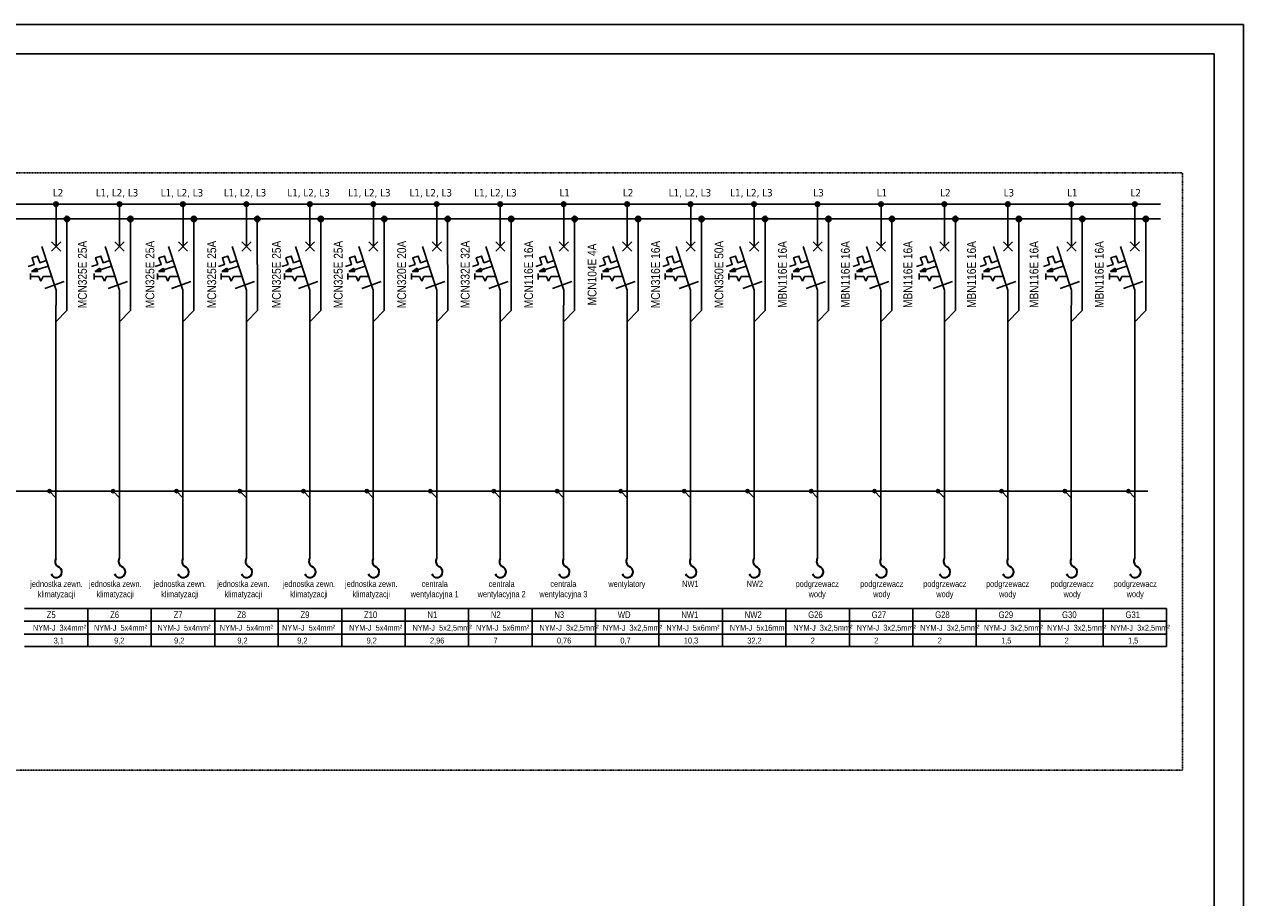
# Model space of a CAD drawing. Header units: millimetres. Extents: x 304 to 148940, y -18 to 215742.
# Tile 33 of 33: x 128209 to 148940, y 200845 to 215695. Entities that reach past the tile are written whole.
import ezdxf

# ---------------------------------------------------------------- set-up
doc = ezdxf.new("R2010")
doc.units = ezdxf.units.MM
doc.linetypes.add('1', pattern=[8, 4, -4])
doc.layers.add('CP_LINENORM', color=251, linetype='Continuous', lineweight=25)
doc.layers.add('\xa0♦EL - Gniazda', color=255, linetype='Continuous', lineweight=35)
doc.layers.add('LINIE-ELEKTR.', color=1, linetype='Continuous')
doc.styles.add('Proxy_27B6', font='ARIALN.TTF', dxfattribs={"height": 3})
doc.styles.get("Standard").update_dxf_attribs({"font": 'ARIALN.TTF'})
doc.styles.add('Style-Tahoma', font='ARIALN.TTF')

# ---------------------------------------------------------------- blocks, each defined once
blk = doc.blocks.new('WYŁĄCZNIK INSTALACYJNY 1F')
blk.add_hatch(color=256).paths.add_polyline_path([(-26.5, -62.8), (-33.1, -67.3), (-25.1, -67.3), (-25.8, -65)])
for points in [[(0, -33.3), (0, 0)], [(6.2, -39.6), (-6.2, -27.1)], [(6.2, -27.1), (-6.2, -39.6)], [(-37.8, -60.6), (-29.5, -57.8), (-32.5, -48.9), (-25.2, -46.5), (-22.2, -55.4), (-13.2, -52.4)], [(-10.7, -60.3), (-33.2, -67.4)], [(-26.5, -62.8), (-33.1, -67.3)], [(-25.8, -65), (-26.5, -62.8)], [(-25.1, -67.3), (-25.8, -65)], [(-34.4, -69.8), (-34.4, -77.9)], [(-34.4, -73.9), (-23.4, -73.9)], [(-25.1, -67.3), (-33.1, -67.3)], [(-23.4, -73.9), (-20.5, -80.3)], [(-17.7, -73.9), (-20.5, -80.3)], [(-17.7, -73.9), (-6.3, -73.9)], [(-15.4, -90.2), (10.7, -81)], [(-15.3, -90.2), (10.7, -81)], [(-0.1, -92.6), (-0.1, -112.7)]]:
    blk.add_lwpolyline(points)
at = {"lineweight": 30}
blk.add_lwpolyline([(-0.1, -92.6), (-19.5, -33.7)], dxfattribs=at)
blk = doc.blocks.new('W1')
at = {"layer": '\xa0♦EL - Gniazda', "color": 7, "linetype": 'Continuous'}
for centre, radius, start, end in [((-4, 167), 69.9, 20.7942, 253.5889), ((-62, 38), 72.5, 328.4055, 58.4679)]:
    blk.add_arc(centre, radius, start, end, dxfattribs=at)

msp = doc.modelspace()

# ---------------------------------------------------------------- hatches: boundary and pattern name
h = msp.add_hatch(color=256)
edge = h.paths.add_edge_path()
edge.add_arc((128746, 212637), 38.3, 0, 360)
h = msp.add_hatch(color=256)
edge = h.paths.add_edge_path()
edge.add_arc((129825, 212637), 38.3, 0, 360)
h = msp.add_hatch(color=256)
edge = h.paths.add_edge_path()
edge.add_arc((130904, 212637), 38.3, 0, 360)
h = msp.add_hatch(color=256)
edge = h.paths.add_edge_path()
edge.add_arc((131983, 212637), 38.3, 0, 360)
h = msp.add_hatch(color=256)
edge = h.paths.add_edge_path()
edge.add_arc((133062, 212637), 38.3, 0, 360)
h = msp.add_hatch(color=256)
edge = h.paths.add_edge_path()
edge.add_arc((134141, 212637), 38.3, 0, 360)
h = msp.add_hatch(color=256)
edge = h.paths.add_edge_path()
edge.add_arc((135220, 212637), 38.3, 0, 360)
h = msp.add_hatch(color=256)
edge = h.paths.add_edge_path()
edge.add_arc((136299, 212637), 38.3, 0, 360)
h = msp.add_hatch(color=256)
edge = h.paths.add_edge_path()
edge.add_arc((137378, 212637), 38.3, 0, 360)
h = msp.add_hatch(color=256)
edge = h.paths.add_edge_path()
edge.add_arc((138457, 212637), 38.3, 0, 360)
h = msp.add_hatch(color=256)
edge = h.paths.add_edge_path()
edge.add_arc((139536, 212637), 38.3, 0, 360)
h = msp.add_hatch(color=256)
edge = h.paths.add_edge_path()
edge.add_arc((140615, 212637), 38.3, 0, 360)
h = msp.add_hatch(color=256)
edge = h.paths.add_edge_path()
edge.add_arc((141694, 212637), 38.3, 0, 360)
h = msp.add_hatch(color=256)
edge = h.paths.add_edge_path()
edge.add_arc((142773, 212637), 38.3, 0, 360)
h = msp.add_hatch(color=256)
edge = h.paths.add_edge_path()
edge.add_arc((143852, 212637), 38.3, 0, 360)
h = msp.add_hatch(color=256)
edge = h.paths.add_edge_path()
edge.add_arc((144931, 212637), 38.3, 0, 360)
h = msp.add_hatch(color=256)
edge = h.paths.add_edge_path()
edge.add_arc((146010, 212637), 38.3, 0, 360)
h = msp.add_hatch(color=256)
edge = h.paths.add_edge_path()
edge.add_arc((147089, 212637), 38.3, 0, 360)
h = msp.add_hatch(color=5)
edge = h.paths.add_edge_path()
edge.add_arc((128933, 212386), 46.2, 0, 360)
h = msp.add_hatch(color=5)
edge = h.paths.add_edge_path()
edge.add_arc((130012, 212386), 46.2, 0, 360)
h = msp.add_hatch(color=5)
edge = h.paths.add_edge_path()
edge.add_arc((131091, 212386), 46.2, 0, 360)
h = msp.add_hatch(color=5)
edge = h.paths.add_edge_path()
edge.add_arc((132170, 212386), 46.2, 0, 360)
h = msp.add_hatch(color=5)
edge = h.paths.add_edge_path()
edge.add_arc((133249, 212386), 46.2, 0, 360)
h = msp.add_hatch(color=5)
edge = h.paths.add_edge_path()
edge.add_arc((134328, 212386), 46.2, 0, 360)
h = msp.add_hatch(color=5)
edge = h.paths.add_edge_path()
edge.add_arc((135407, 212386), 46.2, 0, 360)
h = msp.add_hatch(color=5)
edge = h.paths.add_edge_path()
edge.add_arc((136486, 212386), 46.2, 0, 360)
h = msp.add_hatch(color=5)
edge = h.paths.add_edge_path()
edge.add_arc((137565, 212386), 46.2, 0, 360)
h = msp.add_hatch(color=5)
edge = h.paths.add_edge_path()
edge.add_arc((138644, 212386), 46.2, 0, 360)
h = msp.add_hatch(color=5)
edge = h.paths.add_edge_path()
edge.add_arc((139723, 212386), 46.2, 0, 360)
h = msp.add_hatch(color=5)
edge = h.paths.add_edge_path()
edge.add_arc((140802, 212386), 46.2, 0, 360)
h = msp.add_hatch(color=5)
edge = h.paths.add_edge_path()
edge.add_arc((141881, 212386), 46.2, 0, 360)
h = msp.add_hatch(color=5)
edge = h.paths.add_edge_path()
edge.add_arc((142960, 212386), 46.2, 0, 360)
h = msp.add_hatch(color=5)
edge = h.paths.add_edge_path()
edge.add_arc((144039, 212386), 46.2, 0, 360)
h = msp.add_hatch(color=5)
edge = h.paths.add_edge_path()
edge.add_arc((145118, 212386), 46.2, 0, 360)
h = msp.add_hatch(color=5)
edge = h.paths.add_edge_path()
edge.add_arc((146197, 212386), 46.2, 0, 360)
h = msp.add_hatch(color=5)
edge = h.paths.add_edge_path()
edge.add_arc((147276, 212386), 46.2, 0, 360)
h = msp.add_hatch(color=3)
edge = h.paths.add_edge_path()
edge.add_arc((128637, 207758), 27.4, 0, 360)
h = msp.add_hatch(color=3)
edge = h.paths.add_edge_path()
edge.add_arc((128637, 207758), 27.4, 0, 360)
h = msp.add_hatch(color=3)
edge = h.paths.add_edge_path()
edge.add_arc((129716, 207758), 27.4, 0, 360)
h = msp.add_hatch(color=3)
edge = h.paths.add_edge_path()
edge.add_arc((129716, 207758), 27.4, 0, 360)
h = msp.add_hatch(color=3)
edge = h.paths.add_edge_path()
edge.add_arc((130795, 207758), 27.4, 0, 360)
h = msp.add_hatch(color=3)
edge = h.paths.add_edge_path()
edge.add_arc((130795, 207758), 27.4, 0, 360)
h = msp.add_hatch(color=3)
edge = h.paths.add_edge_path()
edge.add_arc((131874, 207758), 27.4, 0, 360)
h = msp.add_hatch(color=3)
edge = h.paths.add_edge_path()
edge.add_arc((131874, 207758), 27.4, 0, 360)
h = msp.add_hatch(color=3)
edge = h.paths.add_edge_path()
edge.add_arc((132953, 207758), 27.4, 0, 360)
h = msp.add_hatch(color=3)
edge = h.paths.add_edge_path()
edge.add_arc((132953, 207758), 27.4, 0, 360)
h = msp.add_hatch(color=3)
edge = h.paths.add_edge_path()
edge.add_arc((134032, 207758), 27.4, 0, 360)
h = msp.add_hatch(color=3)
edge = h.paths.add_edge_path()
edge.add_arc((134032, 207758), 27.4, 0, 360)
h = msp.add_hatch(color=3)
edge = h.paths.add_edge_path()
edge.add_arc((135111, 207758), 27.4, 0, 360)
h = msp.add_hatch(color=3)
edge = h.paths.add_edge_path()
edge.add_arc((135111, 207758), 27.4, 0, 360)
h = msp.add_hatch(color=3)
edge = h.paths.add_edge_path()
edge.add_arc((136190, 207758), 27.4, 0, 360)
h = msp.add_hatch(color=3)
edge = h.paths.add_edge_path()
edge.add_arc((136190, 207758), 27.4, 0, 360)
h = msp.add_hatch(color=3)
edge = h.paths.add_edge_path()
edge.add_arc((137269, 207758), 27.4, 0, 360)
h = msp.add_hatch(color=3)
edge = h.paths.add_edge_path()
edge.add_arc((137269, 207758), 27.4, 0, 360)
h = msp.add_hatch(color=3)
edge = h.paths.add_edge_path()
edge.add_arc((138348, 207758), 27.4, 0, 360)
h = msp.add_hatch(color=3)
edge = h.paths.add_edge_path()
edge.add_arc((138348, 207758), 27.4, 0, 360)
h = msp.add_hatch(color=3)
edge = h.paths.add_edge_path()
edge.add_arc((139427, 207758), 27.4, 0, 360)
h = msp.add_hatch(color=3)
edge = h.paths.add_edge_path()
edge.add_arc((139427, 207758), 27.4, 0, 360)
h = msp.add_hatch(color=3)
edge = h.paths.add_edge_path()
edge.add_arc((140506, 207758), 27.4, 0, 360)
h = msp.add_hatch(color=3)
edge = h.paths.add_edge_path()
edge.add_arc((140506, 207758), 27.4, 0, 360)
h = msp.add_hatch(color=3)
edge = h.paths.add_edge_path()
edge.add_arc((141585, 207758), 27.4, 0, 360)
h = msp.add_hatch(color=3)
edge = h.paths.add_edge_path()
edge.add_arc((141585, 207758), 27.4, 0, 360)
h = msp.add_hatch(color=3)
edge = h.paths.add_edge_path()
edge.add_arc((142664, 207758), 27.4, 0, 360)
h = msp.add_hatch(color=3)
edge = h.paths.add_edge_path()
edge.add_arc((142664, 207758), 27.4, 0, 360)
h = msp.add_hatch(color=3)
edge = h.paths.add_edge_path()
edge.add_arc((143743, 207758), 27.4, 0, 360)
h = msp.add_hatch(color=3)
edge = h.paths.add_edge_path()
edge.add_arc((143743, 207758), 27.4, 0, 360)
h = msp.add_hatch(color=3)
edge = h.paths.add_edge_path()
edge.add_arc((144822, 207758), 27.4, 0, 360)
h = msp.add_hatch(color=3)
edge = h.paths.add_edge_path()
edge.add_arc((144822, 207758), 27.4, 0, 360)
h = msp.add_hatch(color=3)
edge = h.paths.add_edge_path()
edge.add_arc((145901, 207758), 27.4, 0, 360)
h = msp.add_hatch(color=3)
edge = h.paths.add_edge_path()
edge.add_arc((145901, 207758), 27.4, 0, 360)
h = msp.add_hatch(color=3)
edge = h.paths.add_edge_path()
edge.add_arc((146980, 207758), 27.4, 0, 360)
h = msp.add_hatch(color=3)
edge = h.paths.add_edge_path()
edge.add_arc((146980, 207758), 27.4, 0, 360)

# ---------------------------------------------------------------- linework, layer by layer
for p, q in [((60927, 212637, 108468), (147524, 212637, 108468)), ((128748, 212339, 108468), (128748, 212638, 108468)), ((129827, 212339, 108468), (129827, 212638, 108468)), ((130906, 212339, 108468), (130906, 212638, 108468)), ((131985, 212339, 108468), (131985, 212638, 108468)), ((133064, 212339, 108468), (133064, 212638, 108468)), ((134143, 212339, 108468), (134143, 212638, 108468)), ((135222, 212339, 108468), (135222, 212638, 108468)), ((136301, 212339, 108468), (136301, 212638, 108468)), ((137380, 212339, 108468), (137380, 212638, 108468)), ((138459, 212339, 108468), (138459, 212638, 108468)), ((139538, 212339, 108468), (139538, 212638, 108468)), ((140617, 212339, 108468), (140617, 212638, 108468)), ((141696, 212339, 108468), (141696, 212638, 108468)), ((142775, 212339, 108468), (142775, 212638, 108468)), ((143854, 212339, 108468), (143854, 212638, 108468)), ((144933, 212339, 108468), (144933, 212638, 108468)), ((146012, 212339, 108468), (146012, 212638, 108468)), ((147091, 212339, 108468), (147091, 212638, 108468))]:
    msp.add_line(p, q)
at = {"color": 5}
for p, q in [((60891, 212386, 108472), (147524, 212386, 108472)), ((128933, 210828, 108697), (128932, 212388, 108263)), ((130012, 210828, 108697), (130011, 212388, 108263)), ((131091, 210828, 108697), (131090, 212388, 108263)), ((132170, 210828, 108697), (132169, 212388, 108263)), ((133249, 210828, 108697), (133248, 212388, 108263)), ((134328, 210828, 108697), (134327, 212388, 108263)), ((135407, 210828, 108697), (135406, 212388, 108263)), ((136486, 210828, 108697), (136486, 212388, 108263)), ((137565, 210828, 108697), (137565, 212388, 108263)), ((138644, 210828, 108697), (138644, 212388, 108263)), ((139723, 210828, 108697), (139723, 212388, 108263)), ((140802, 210828, 108697), (140802, 212388, 108263)), ((141881, 210828, 108697), (141881, 212388, 108263)), ((142960, 210828, 108697), (142960, 212388, 108263)), ((144039, 210828, 108697), (144039, 212388, 108263)), ((145118, 210828, 108697), (145118, 212388, 108263)), ((146197, 210828, 108697), (146197, 212388, 108263)), ((147276, 210828, 108697), (147276, 212388, 108263)), ((128746, 210636, 108465), (128933, 210828, 108697)), ((129825, 210636, 108465), (130012, 210828, 108697)), ((130904, 210636, 108465), (131091, 210828, 108697)), ((131983, 210636, 108465), (132170, 210828, 108697)), ((133062, 210636, 108465), (133249, 210828, 108697)), ((134141, 210636, 108465), (134328, 210828, 108697)), ((135220, 210636, 108465), (135407, 210828, 108697)), ((136299, 210636, 108465), (136486, 210828, 108697)), ((137378, 210636, 108465), (137565, 210828, 108697)), ((138457, 210636, 108465), (138644, 210828, 108697)), ((139536, 210636, 108465), (139723, 210828, 108697)), ((140615, 210636, 108465), (140802, 210828, 108697)), ((141694, 210636, 108465), (141881, 210828, 108697)), ((142773, 210636, 108465), (142960, 210828, 108697)), ((143852, 210636, 108465), (144039, 210828, 108697)), ((144931, 210636, 108465), (145118, 210828, 108697)), ((146010, 210636, 108465), (146197, 210828, 108697)), ((147089, 210636, 108465), (147276, 210828, 108697))]:
    msp.add_line(p, q, dxfattribs=at)
at = {"color": 3}
msp.add_line((63479, 207760, 108341), (147310, 207760, 108341), dxfattribs=at)
at = {"lineweight": 30}
for p, q in [((129288, 205764, 108419), (128209, 205764, 108419)), ((130367, 205764, 108419), (129288, 205764, 108419)), ((131446, 205764, 108419), (130367, 205764, 108419)), ((132525, 205764, 108419), (131446, 205764, 108419)), ((133604, 205764, 108419), (132525, 205764, 108419)), ((134683, 205764, 108419), (133604, 205764, 108419)), ((135762, 205764, 108419), (134683, 205764, 108419)), ((136841, 205764, 108419), (135762, 205764, 108419)), ((137920, 205764, 108419), (136841, 205764, 108419)), ((138999, 205764, 108419), (137920, 205764, 108419)), ((140078, 205764, 108419), (138999, 205764, 108419)), ((141157, 205764, 108419), (140078, 205764, 108419)), ((142236, 205764, 108419), (141157, 205764, 108419)), ((143315, 205764, 108419), (142236, 205764, 108419)), ((144394, 205764, 108419), (143315, 205764, 108419)), ((145473, 205764, 108419), (144394, 205764, 108419)), ((146552, 205764, 108419), (145473, 205764, 108419)), ((147631, 205764, 108419), (146552, 205764, 108419)), ((128208, 205546, 108428), (129288, 205546, 108436)), ((129287, 205546, 108428), (130367, 205546, 108436)), ((130366, 205546, 108428), (131446, 205546, 108436)), ((131445, 205546, 108428), (132525, 205546, 108436)), ((132524, 205546, 108428), (133604, 205546, 108436)), ((133603, 205546, 108428), (134683, 205546, 108436)), ((134682, 205546, 108428), (135762, 205546, 108436)), ((135761, 205546, 108428), (136841, 205546, 108436)), ((136840, 205546, 108428), (137920, 205546, 108436)), ((137919, 205546, 108428), (138999, 205546, 108436)), ((138998, 205546, 108428), (140078, 205546, 108436)), ((140077, 205546, 108428), (141157, 205546, 108436)), ((141156, 205546, 108428), (142236, 205546, 108436)), ((142235, 205546, 108428), (143315, 205546, 108436)), ((143314, 205546, 108428), (144394, 205546, 108436)), ((144393, 205546, 108428), (145473, 205546, 108436)), ((145472, 205546, 108428), (146552, 205546, 108436)), ((146551, 205546, 108428), (147631, 205546, 108436)), ((128208, 205324, 108428), (129288, 205324, 108437)), ((129287, 205324, 108428), (130367, 205324, 108437)), ((130366, 205324, 108428), (131446, 205324, 108437)), ((131445, 205324, 108428), (132525, 205324, 108437)), ((132524, 205324, 108428), (133604, 205324, 108437)), ((133603, 205324, 108428), (134683, 205324, 108437)), ((134682, 205324, 108428), (135762, 205324, 108437)), ((135761, 205324, 108428), (136841, 205324, 108437)), ((136840, 205324, 108428), (137920, 205324, 108437)), ((137919, 205324, 108428), (138999, 205324, 108437)), ((138998, 205324, 108428), (140078, 205324, 108437)), ((140077, 205324, 108428), (141157, 205324, 108437)), ((141156, 205324, 108428), (142236, 205324, 108437)), ((142235, 205324, 108428), (143315, 205324, 108437)), ((143314, 205324, 108428), (144394, 205324, 108437)), ((144393, 205324, 108428), (145473, 205324, 108437)), ((145472, 205324, 108428), (146552, 205324, 108437)), ((146551, 205324, 108428), (147631, 205324, 108437)), ((128209, 205116, 108419), (129288, 205116, 108419)), ((129288, 205116, 108419), (130367, 205116, 108419)), ((130367, 205116, 108419), (131446, 205116, 108419)), ((131446, 205116, 108419), (132525, 205116, 108419)), ((132525, 205116, 108419), (133604, 205116, 108419)), ((133604, 205116, 108419), (134683, 205116, 108419)), ((134683, 205116, 108419), (135762, 205116, 108419)), ((135762, 205116, 108419), (136841, 205116, 108419)), ((136841, 205116, 108419), (137920, 205116, 108419)), ((137920, 205116, 108419), (138999, 205116, 108419)), ((138999, 205116, 108419), (140078, 205116, 108419)), ((140078, 205116, 108419), (141157, 205116, 108419)), ((141157, 205116, 108419), (142236, 205116, 108419)), ((142236, 205116, 108419), (143315, 205116, 108419)), ((143315, 205116, 108419), (144394, 205116, 108419)), ((144394, 205116, 108419), (145473, 205116, 108419)), ((145473, 205116, 108419), (146552, 205116, 108419)), ((146552, 205116, 108419), (147631, 205116, 108419))]:
    msp.add_line(p, q, dxfattribs=at)
at = {"linetype": '1', "elevation": 64042}
msp.add_lwpolyline([(60501, 213173), (147901, 213173), (147901, 203013), (60501, 203013)], close=True, dxfattribs=at)
at = {"color": 3, "lineweight": 15, "elevation": 108413}
for points in [[(128746, 207758), (128637, 207758), (128746, 207642)], [(129825, 207758), (129716, 207758), (129825, 207642)], [(130904, 207758), (130795, 207758), (130904, 207642)], [(131983, 207758), (131874, 207758), (131983, 207642)], [(133062, 207758), (132953, 207758), (133062, 207642)], [(134141, 207758), (134032, 207758), (134141, 207642)], [(135220, 207758), (135111, 207758), (135220, 207642)], [(136299, 207758), (136190, 207758), (136299, 207642)], [(137378, 207758), (137269, 207758), (137378, 207642)], [(138457, 207758), (138348, 207758), (138457, 207642)], [(139536, 207758), (139427, 207758), (139536, 207642)], [(140615, 207758), (140506, 207758), (140615, 207642)], [(141694, 207758), (141585, 207758), (141694, 207642)], [(142773, 207758), (142664, 207758), (142773, 207642)], [(143852, 207758), (143743, 207758), (143852, 207642)], [(144931, 207758), (144822, 207758), (144931, 207642)], [(146010, 207758), (145901, 207758), (146010, 207642)], [(147089, 207758), (146980, 207758), (147089, 207642)]]:
    msp.add_lwpolyline(points, dxfattribs=at)
at = {"elevation": 108419}
for points in [[(129288, 205764), (129288, 205116)], [(130367, 205764), (130367, 205116)], [(131446, 205764), (131446, 205116)], [(132525, 205764), (132525, 205116)], [(133604, 205764), (133604, 205116)], [(134683, 205764), (134683, 205116)], [(135762, 205764), (135762, 205116)], [(136841, 205764), (136841, 205116)], [(137920, 205764), (137920, 205116)], [(138999, 205764), (138999, 205116)], [(140078, 205764), (140078, 205116)], [(141157, 205764), (141157, 205116)], [(141157, 205764), (141157, 205116)], [(142236, 205764), (142236, 205116)], [(142236, 205764), (142236, 205116)], [(143315, 205764), (143315, 205116)], [(143315, 205764), (143315, 205116)], [(144394, 205764), (144394, 205116)], [(144394, 205764), (144394, 205116)], [(144394, 205764), (144394, 205116)], [(145473, 205764), (145473, 205116)], [(145473, 205764), (145473, 205116)], [(146552, 205764), (146552, 205116)], [(146552, 205764), (146552, 205116)], [(147631, 205764), (147631, 205116)]]:
    msp.add_lwpolyline(points, dxfattribs=at)
for centre in [(128746, 212637, 108464), (128746, 212637, 108464), (129825, 212637, 108464), (129825, 212637, 108464), (130904, 212637, 108464), (130904, 212637, 108464), (131983, 212637, 108464), (131983, 212637, 108464), (133062, 212637, 108464), (133062, 212637, 108464), (134141, 212637, 108464), (134141, 212637, 108464), (135220, 212637, 108464), (135220, 212637, 108464), (136299, 212637, 108464), (136299, 212637, 108464), (137378, 212637, 108464), (137378, 212637, 108464), (138457, 212637, 108464), (138457, 212637, 108464), (139536, 212637, 108464), (139536, 212637, 108464), (140615, 212637, 108464), (140615, 212637, 108464), (141694, 212637, 108464), (141694, 212637, 108464), (142773, 212637, 108464), (142773, 212637, 108464), (143852, 212637, 108464), (143852, 212637, 108464), (144931, 212637, 108464), (144931, 212637, 108464), (146010, 212637, 108464), (146010, 212637, 108464), (147089, 212637, 108464), (147089, 212637, 108464)]:
    msp.add_circle(centre, 38.3)
at = {"color": 5}
for centre in [(128933, 212386, 108468), (130012, 212386, 108468), (131091, 212386, 108468), (132170, 212386, 108468), (133249, 212386, 108468), (134328, 212386, 108468), (135407, 212386, 108468), (136486, 212386, 108468), (137565, 212386, 108468), (138644, 212386, 108468), (139723, 212386, 108468), (140802, 212386, 108468), (141881, 212386, 108468), (142960, 212386, 108468), (144039, 212386, 108468), (145118, 212386, 108468), (146197, 212386, 108468), (147276, 212386, 108468)]:
    msp.add_circle(centre, 46.2, dxfattribs=at)
at = {"color": 3}
for centre in [(128637, 207758, 108410), (128637, 207758, 108413), (129716, 207758, 108413), (129716, 207758, 108410), (130795, 207758, 108410), (130795, 207758, 108413), (131874, 207758, 108410), (131874, 207758, 108413), (132953, 207758, 108410), (132953, 207758, 108413), (134032, 207758, 108410), (134032, 207758, 108413), (135111, 207758, 108410), (135111, 207758, 108413), (136190, 207758, 108410), (136190, 207758, 108413), (137269, 207758, 108410), (137269, 207758, 108413), (138348, 207758, 108410), (138348, 207758, 108413), (139427, 207758, 108410), (139427, 207758, 108413), (140506, 207758, 108410), (140506, 207758, 108413), (141585, 207758, 108410), (141585, 207758, 108413), (142664, 207758, 108410), (142664, 207758, 108413), (143743, 207758, 108410), (143743, 207758, 108413), (144822, 207758, 108410), (144822, 207758, 108413), (145901, 207758, 108410), (145901, 207758, 108413), (146980, 207758, 108410), (146980, 207758, 108413)]:
    msp.add_circle(centre, 27.4, dxfattribs=at)
at = {"layer": 'CP_LINENORM', "linetype": 'Continuous'}
for p in [(57120, 215695, 108468), (148940, 185995, 108468)]:
    msp.add_line(p, (148940, 215695, 108468), dxfattribs=at)
at = {"layer": 'CP_LINENORM'}
for p, q in [((148440, 215195, 108468), (58620, 215195, 108468)), ((148440, 186495, 108468), (148440, 215195, 108468))]:
    msp.add_line(p, q, dxfattribs=at)
at = {"layer": 'LINIE-ELEKTR.'}
for p, q in [((128746, 210922, 108468), (128746, 206613, 108416)), ((129825, 210922, 108468), (129825, 206613, 108416)), ((130904, 210922, 108468), (130904, 206613, 108416)), ((131983, 210922, 108468), (131983, 206613, 108416)), ((133062, 210922, 108468), (133062, 206613, 108416)), ((134141, 210922, 108468), (134141, 206613, 108416)), ((135220, 210922, 108468), (135220, 206613, 108416)), ((136299, 210922, 108468), (136299, 206613, 108416)), ((137378, 210922, 108468), (137378, 206613, 108416)), ((138457, 210922, 108468), (138457, 206613, 108416)), ((139536, 210922, 108468), (139536, 206613, 108416)), ((140615, 210922, 108468), (140615, 206613, 108416)), ((141694, 210922, 108468), (141694, 206613, 108416)), ((142773, 210922, 108468), (142773, 206613, 108416)), ((143852, 210922, 108468), (143852, 206613, 108416)), ((144931, 210922, 108468), (144931, 206613, 108416)), ((146010, 210922, 108468), (146010, 206613, 108416)), ((147089, 210922, 108468), (147089, 206613, 108416))]:
    msp.add_line(p, q, dxfattribs=at)

# ---------------------------------------------------------------- block references
at = {"xscale": 12.57396522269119, "yscale": 12.57396522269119, "zscale": 12.57396522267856}
for p in [(128748, 212339, 108468), (129827, 212339, 108468), (130906, 212339, 108468), (131985, 212339, 108468), (133064, 212339, 108468), (134143, 212339, 108468), (135222, 212339, 108468), (136301, 212339, 108468), (137380, 212339, 108468), (138459, 212339, 108468), (139538, 212339, 108468), (140617, 212339, 108468), (141696, 212339, 108468), (142775, 212339, 108468), (143854, 212339, 108468), (144933, 212339, 108468), (146012, 212339, 108468), (147091, 212339, 108468)]:
    msp.add_blockref('WYŁĄCZNIK INSTALACYJNY 1F', p, dxfattribs=at)
at = {"layer": '\xa0♦EL - Gniazda', "color": 7, "xscale": 1.368138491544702, "yscale": 1.368138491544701, "zscale": 1.368138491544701, "rotation": 180}
for p in [(128746, 206613, 108416), (129825, 206613, 108416), (130904, 206613, 108416), (131983, 206613, 108416), (133062, 206613, 108416), (134141, 206613, 108416), (135220, 206613, 108416), (136299, 206613, 108416), (137378, 206613, 108416), (138457, 206613, 108416), (139536, 206613, 108416), (140615, 206613, 108416), (141694, 206613, 108416), (142773, 206613, 108416), (143852, 206613, 108416), (144931, 206613, 108416), (146010, 206613, 108416), (147089, 206613, 108416)]:
    msp.add_blockref('W1', p, dxfattribs=at)

# ---------------------------------------------------------------- texts
at = {"style": 'Proxy_27B6'}
for s, p in [('Z5', (128588, 205599, 108432)), ('Z6', (129667, 205599, 108432)), ('Z7', (130746, 205599, 108432)), ('Z8', (131825, 205599, 108432)), ('Z9', (132904, 205599, 108432)), ('Z10', (133983, 205599, 108432)), ('N1', (135062, 205599, 108432)), ('N2', (136141, 205599, 108432)), ('N3', (137220, 205599, 108432)), ('WD', (138299, 205599, 108432)), ('NW1', (139378, 205599, 108432)), ('NW2', (140457, 205599, 108432)), ('G26', (141536, 205599, 108432)), ('G27', (142616, 205599, 108432)), ('G28', (143695, 205599, 108432)), ('G29', (144774, 205599, 108432)), ('G30', (145853, 205599, 108432)), ('G31', (146932, 205599, 108432))]:
    msp.add_text(s, height=113.8, dxfattribs=at).set_placement(p)
at = {"attachment_point": 1}
for s, insert, char_height, width in [('\\fTahoma|b0|i0|c0|p34;L2', (128692, 212895, 62179), 126, 813.48), ('{\\fTahoma|b0|i0|c0|p34;L\\fTahoma|b0|i0|c238|p34;1, L2, L3}', (129424, 212895, 62179), 126, 813.48), ('{\\fTahoma|b0|i0|c0|p34;L\\fTahoma|b0|i0|c238|p34;1, L2, L3}', (130528, 212895, 62179), 126, 813.48), ('{\\fTahoma|b0|i0|c0|p34;L\\fTahoma|b0|i0|c238|p34;1, L2, L3}', (131600, 212895, 62179), 126, 813.48), ('{\\fTahoma|b0|i0|c0|p34;L\\fTahoma|b0|i0|c238|p34;1, L2, L3}', (132680, 212895, 62179), 126, 813.48), ('{\\fTahoma|b0|i0|c0|p34;L\\fTahoma|b0|i0|c238|p34;1, L2, L3}', (133714, 212895, 62179), 126, 813.48), ('{\\fTahoma|b0|i0|c0|p34;L\\fTahoma|b0|i0|c238|p34;1, L2, L3}', (134759, 212895, 62179), 126, 813.48), ('{\\fTahoma|b0|i0|c0|p34;L\\fTahoma|b0|i0|c238|p34;1, L2, L3}', (135858, 212895, 62179), 126, 813.48), ('\\fTahoma|b0|i0|c0|p34;L\\fTahoma|b0|i0|c238|p34;1', (137307, 212895, 62179), 126, 813.48), ('\\fTahoma|b0|i0|c0|p34;L2', (138386, 212895, 62179), 126, 813.48), ('{\\fTahoma|b0|i0|c0|p34;L\\fTahoma|b0|i0|c238|p34;1, L2, L3}', (139165, 212895, 62179), 126, 813.48), ('{\\fTahoma|b0|i0|c0|p34;L\\fTahoma|b0|i0|c238|p34;1, L2, L3}', (140210, 212895, 62179), 126, 813.48), ('\\fTahoma|b0|i0|c0|p34;L3', (141623, 212895, 62179), 126, 813.48), ('\\fTahoma|b0|i0|c0|p34;L1', (142702, 212895, 62179), 126, 813.48), ('\\fTahoma|b0|i0|c0|p34;L2', (143781, 212895, 62179), 126, 813.48), ('\\fTahoma|b0|i0|c0|p34;L3', (144860, 212895, 62179), 126, 813.48), ('\\fTahoma|b0|i0|c0|p34;L1', (145939, 212895, 62179), 126, 813.48), ('\\fTahoma|b0|i0|c0|p34;L2', (147018, 212895, 62179), 126, 813.48), ('NYM-J  3x4mm²', (128354, 205484, 108419), 100, 1887.75), ('NYM-J  5x4mm²', (129391, 205484, 108419), 100, 1887.75), ('NYM-J  5x4mm²', (130471, 205484, 108419), 100, 1887.75), ('NYM-J  5x4mm²', (131531, 205484, 108419), 100, 1887.75), ('NYM-J  5x4mm²', (132590, 205484, 108419), 100, 1887.75), ('NYM-J  5x4mm²', (133729, 205484, 108419), 100, 1887.75), ('NYM-J  5x2,5mm²', (134808, 205484, 108419), 100, 1887.75), ('NYM-J  5x6mm²', (135887, 205484, 108419), 100, 1887.75), ('NYM-J  3x2,5mm²', (136966, 205484, 108419), 100, 1887.75), ('NYM-J  3x2,5mm²', (138045, 205484, 108419), 100, 1887.75), ('NYM-J  5x6mm²', (139124, 205484, 108419), 100, 1887.75), ('NYM-J  5x16mm²', (140203, 205484, 108419), 100, 1887.75), ('NYM-J  3x2,5mm²', (141282, 205484, 108419), 100, 1887.75), ('NYM-J  3x2,5mm²', (142361, 205484, 108419), 100, 1887.75), ('NYM-J  3x2,5mm²', (143440, 205484, 108419), 100, 1887.75), ('NYM-J  3x2,5mm²', (144519, 205484, 108419), 100, 1887.75), ('NYM-J  3x2,5mm²', (145598, 205484, 108419), 100, 1887.75), ('NYM-J  3x2,5mm²', (146677, 205484, 108419), 100, 1887.75), ('3,1', (128707, 205267, 108419), 100, 1887.75), ('9,2', (129735, 205267, 108419), 100, 1887.75), ('9,2', (130755, 205267, 108419), 100, 1887.75), ('9,2', (131830, 205267, 108419), 100, 1887.75), ('9,2', (132849, 205267, 108419), 100, 1887.75), ('9,2', (134027, 205267, 108419), 100, 1887.75), ('2,96', (135106, 205267, 108419), 100, 1887.75), ('7', (136185, 205267, 108419), 100, 1887.75), ('0,76', (137264, 205267, 108419), 100, 1887.75), ('0,7', (138343, 205267, 108419), 100, 1887.75), ('10,3', (139422, 205267, 108419), 100, 1887.75), ('32,2', (140501, 205267, 108419), 100, 1887.75), ('2', (141580, 205267, 108419), 100, 1887.75), ('2', (142659, 205267, 108419), 100, 1887.75), ('2', (143738, 205267, 108419), 100, 1887.75), ('1,5', (144817, 205267, 108419), 100, 1887.75), ('2', (145896, 205267, 108419), 100, 1887.75), ('1,5', (146975, 205267, 108419), 100, 1887.75)]:
    msp.add_mtext(s, dxfattribs=dict(at, insert=insert, char_height=char_height, width=width))
at = {"char_height": 150, "width": 1495.28, "attachment_point": 5, "rotation": 90}
for s, insert in [('MCN325E 25A', (129196, 211442, 62179)), ('MCN325E 25A', (130345, 211442, 62179)), ('MCN325E 25A', (131395, 211442, 62179)), ('MCN325E 25A', (132495, 211442, 62179)), ('MCN325E 25A', (133546, 211442, 62179)), ('MCN320E 20A', (134625, 211442, 62179)), ('MCN332E 32A', (135704, 211442, 62179)), ('MCN116E 16A', (136783, 211442, 62179)), ('MCN316E 16A', (138941, 211442, 62179)), ('MCN350E 50A', (140020, 211442, 62179)), ('MBN116E 16A', (141099, 211442, 62179)), ('MBN116E 16A', (142169, 211442, 62179)), ('MBN116E 16A', (143232, 211442, 62179)), ('MBN116E 16A', (144314, 211442, 62179)), ('MBN116E 16A', (145377, 211442, 62179)), ('MBN116E 16A', (146487, 211442, 62179)), ('MCN104E 4A', (137862, 211442, 62179))]:
    msp.add_mtext(s, dxfattribs=dict(at, insert=insert))
at = {"attachment_point": 2, "style": 'Style-Tahoma'}
for s, insert, char_height, width in [('\\Pjednostka zewn. klimatyzacji', (128754, 206407, 108395), 104.39, 1198.44), ('\\Pjednostka zewn. klimatyzacji', (129754, 206407, 108395), 104.39, 1198.44), ('\\Pjednostka zewn. klimatyzacji', (130852, 206407, 108395), 104.39, 1198.44), ('\\Pjednostka zewn. klimatyzacji', (131931, 206407, 108395), 104.39, 1198.44), ('\\Pjednostka zewn. klimatyzacji', (133047, 206407, 108395), 104.39, 1198.44), ('\\Pjednostka zewn. klimatyzacji', (134107, 206407, 108395), 104.39, 1198.44), ('\\Pcentrala wentylacyjna 1', (135186, 206407, 108395), 104.39, 960.53), ('\\Pcentrala wentylacyjna 2', (136324, 206407, 108395), 104.39, 960.53), ('\\Pcentrala wentylacyjna 3', (137374, 206407, 108395), 104.39, 960.53), ('\\Pwentylatory', (138453, 206407, 108395), 104.39, 960.53), ('\\PNW1', (139532, 206407, 108395), 104.4, 960.53), ('\\PNW2', (140629, 206407, 108395), 104.4, 960.53), ('\\Ppodgrzewacz \\Pwody', (141690, 206407, 108395), 104.39, 960.53), ('\\Ppodgrzewacz \\Pwody', (142787, 206407, 108395), 104.39, 960.53), ('\\Ppodgrzewacz \\Pwody', (143860, 206407, 108395), 104.39, 960.53), ('\\Ppodgrzewacz \\Pwody', (144927, 206407, 108395), 104.39, 960.53), ('\\Ppodgrzewacz \\Pwody', (146024, 206407, 108395), 104.39, 960.53), ('\\Ppodgrzewacz \\Pwody', (147097, 206407, 108395), 104.39, 960.53)]:
    msp.add_mtext(s, dxfattribs=dict(at, insert=insert, char_height=char_height, width=width))

doc.saveas('drawing.dxf')
